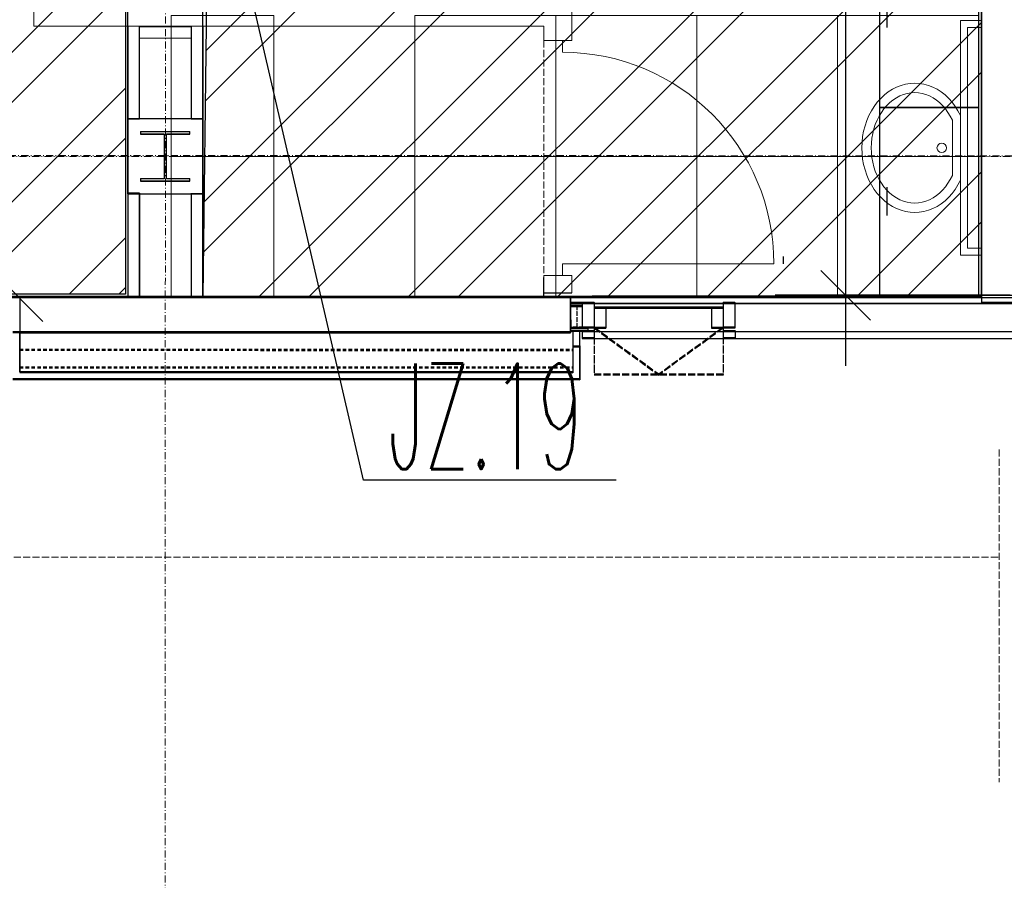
# Model space of a CAD drawing. Header units: millimetres. Extents: x -8642 to 28269, y -6609 to 3701.
# Tile 76 of 256: x 2425 to 2844, y -5572 to -5205. Entities that reach past the tile are written whole.
import ezdxf

# ---------------------------------------------------------------- set-up
doc = ezdxf.new("R2010")
doc.units = ezdxf.units.MM
doc.header["$LTSCALE"] = 1000
doc.header["$MEASUREMENT"] = 0
for name, pattern in [('ArchiTECH.PC 1. Line Type', [0.004, 0.003, -0.001]), ('ArchiTECH.PC 2. Line Type', [0.0025, 0.0015, -0.001]), ('ArchiTECH.PC 5. Line Type', [0.0053, 0.003, -0.001, 0.0003, -0.001]), ('ArchiTECH.PC Solid Line Type', [0]), ('rzut 1 pietra$0$ArchiTECH.PC 1. Line Type', [0.004, 0.003, -0.001]), ('rzut 1 pietra$0$ArchiTECH.PC 2. Line Type', [0.0025, 0.0015, -0.001]), ('rzut 1 pietra$0$ArchiTECH.PC 5. Line Type', [0.0053, 0.003, -0.001, 0.0003, -0.001]), ('rzut 1 pietra$0$ArchiTECH.PC Solid Line Type', [0]), ('SUFIT_1 PIETRO$0$ArchiTECH.PC 1. Line Type', [0.004, 0.003, -0.001]), ('SUFIT_1 PIETRO$0$ArchiTECH.PC 2. Line Type', [0.0025, 0.0015, -0.001]), ('SUFIT_1 PIETRO$0$ArchiTECH.PC Solid Line Type', [0])]:
    doc.linetypes.add(name, pattern=pattern)
doc.layers.add('_Numer_jednostki', color=11, linetype='Continuous', lineweight=30)
doc.layers.add('IS_ARCH', color=254, linetype='Continuous', lineweight=18)
for name, color, linetype in [('Kalka1', 254, 'Continuous'), ('Kalka102', 254, 'Continuous'), ('Kalka14', 254, 'Continuous'), ('Kalka2', 254, 'Continuous'), ('Kalka6', 254, 'Continuous'), ('Kalka79', 254, 'Continuous'), ('Nowe posadzki', 254, 'Continuous'), ('SUFIT_1 PIETRO$0$INWENTARYZACJA', 254, 'Continuous'), ('SUFIT_1 PIETRO$0$Kalka 1', 254, 'Continuous'), ('wymiary', 7, 'Continuous')]:
    doc.layers.add(name, color=color, linetype=linetype)
doc.styles.add('romans1', font='simplex.shx', dxfattribs={"width": 0.8})

msp = doc.modelspace()

# ---------------------------------------------------------------- linework, layer by layer
at = {"layer": '_Numer_jednostki'}
msp.add_lwpolyline([(2679.18, -5401.33), (2571.62, -5401.33), (2513.74, -5150.8)], dxfattribs=at)
at = {"layer": 'IS_ARCH', "linetype": 'rzut 1 pietra$0$ArchiTECH.PC 5. Line Type'}
for p, q in [((2487.47, -3083.97), (2487.16, -6166.26)), ((-3569.09, -5262.89), (7882.41, -5264.04))]:
    msp.add_line(p, q, dxfattribs=at)
at = {"layer": 'IS_ARCH', "linetype": 'rzut 1 pietra$0$ArchiTECH.PC Solid Line Type'}
for p, q in [((2833.46, -5091.11), (2833.46, -5322.58)), ((2834.77, -5091.11), (2834.75, -5325.64)), ((2660.33, -5214.19), (2660.33, -5191.38)), ((2431.27, -5196.11), (2431.27, -5208.11)), ((2825.75, -5205.64), (2825.75, -5305.64)), ((2834.76, -5205.64), (2825.75, -5205.64)), ((2834.76, -5208.64), (2834.76, -5205.64)), ((2431.27, -5208.11), (2648.33, -5208.11)), ((2503.18, -5208.11), (2471.18, -5208.11)), ((2471.18, -5208.11), (2471.18, -5247.42)), ((2471.27, -5208.11), (2471.25, -5323.1)), ((2503.18, -5247.42), (2503.18, -5208.11)), ((2503.25, -5208.11), (2503.25, -5323.11)), ((2648.33, -5208.11), (2648.33, -5214.19)), ((2828.75, -5302.64), (2828.75, -5208.64)), ((2828.75, -5208.64), (2834.76, -5208.64)), ((2476.18, -5213.11), (2498.18, -5213.11)), ((2476.18, -5247.42), (2476.18, -5213.11)), ((2498.18, -5213.11), (2498.18, -5247.42)), ((2656.33, -5214.19), (2648.33, -5214.19)), ((2660.33, -5214.19), (2656.33, -5214.19)), ((2656.33, -5214.19), (2656.33, -5219.19)), ((2796.75, -5234.95), (2795.01, -5236.06)), ((2798.56, -5234.03), (2796.75, -5234.95)), ((2800.44, -5233.31), (2798.56, -5234.03)), ((2802.35, -5232.79), (2800.44, -5233.31)), ((2804.3, -5232.48), (2802.35, -5232.79)), ((2806.26, -5232.37), (2804.3, -5232.48)), ((2808.22, -5232.48), (2806.26, -5232.37)), ((2810.17, -5232.79), (2808.22, -5232.48)), ((2812.08, -5233.31), (2810.17, -5232.79)), ((2813.96, -5234.03), (2812.08, -5233.31)), ((2815.77, -5234.95), (2813.96, -5234.03)), ((2817.51, -5236.06), (2815.77, -5234.95)), ((2791.8, -5238.81), (2790.35, -5240.43)), ((2793.35, -5237.35), (2791.8, -5238.81)), ((2795.01, -5236.06), (2793.35, -5237.35)), ((2798.44, -5238.57), (2797.01, -5239.52)), ((2799.93, -5237.79), (2798.44, -5238.57)), ((2801.47, -5237.17), (2799.93, -5237.79)), ((2803.05, -5236.73), (2801.47, -5237.17)), ((2804.65, -5236.46), (2803.05, -5236.73)), ((2806.26, -5236.37), (2804.65, -5236.46)), ((2807.87, -5236.46), (2806.26, -5236.37)), ((2809.47, -5236.73), (2807.87, -5236.46)), ((2811.05, -5237.17), (2809.47, -5236.73)), ((2812.59, -5237.79), (2811.05, -5237.17)), ((2814.08, -5238.57), (2812.59, -5237.79)), ((2815.51, -5239.52), (2814.08, -5238.57)), ((2819.17, -5237.35), (2817.51, -5236.06)), ((2820.72, -5238.81), (2819.17, -5237.35)), ((2822.17, -5240.43), (2820.72, -5238.81)), ((2789.02, -5242.2), (2787.83, -5244.1)), ((2790.35, -5240.43), (2789.02, -5242.2)), ((2793.18, -5243.26), (2792.09, -5244.77)), ((2794.37, -5241.87), (2793.18, -5243.26)), ((2795.65, -5240.62), (2794.37, -5241.87)), ((2797.01, -5239.52), (2795.65, -5240.62)), ((2816.87, -5240.62), (2815.51, -5239.52)), ((2818.15, -5241.87), (2816.87, -5240.62)), ((2819.34, -5243.26), (2818.15, -5241.87)), ((2820.43, -5244.77), (2819.34, -5243.26)), ((2823.5, -5242.2), (2822.17, -5240.43)), ((2824.69, -5244.1), (2823.5, -5242.2)), ((2471.18, -5247.42), (2476.18, -5247.42)), ((2503.18, -5247.42), (2471.18, -5247.42)), ((2471.18, -5247.42), (2471.18, -5279.42)), ((2498.18, -5247.42), (2503.18, -5247.42)), ((2503.18, -5279.42), (2503.18, -5247.42)), ((2503.18, -5247.42), (2503.18, -5247.42)), ((2786.77, -5246.12), (2785.87, -5248.25)), ((2787.83, -5244.1), (2786.77, -5246.12)), ((2791.11, -5246.39), (2790.24, -5248.12)), ((2792.09, -5244.77), (2791.11, -5246.39)), ((2821.41, -5246.39), (2820.43, -5244.77)), ((2822.28, -5248.12), (2821.41, -5246.39)), ((2825.75, -5246.12), (2824.69, -5244.1)), ((2825.75, -5273.62), (2825.75, -5246.12)), ((2825.75, -5246.12), (2825.75, -5246.12)), ((2785.12, -5250.47), (2784.53, -5252.76)), ((2785.87, -5248.25), (2785.12, -5250.47)), ((2788.88, -5251.84), (2788.39, -5253.79)), ((2789.49, -5249.94), (2788.88, -5251.84)), ((2790.24, -5248.12), (2789.49, -5249.94)), ((2822.28, -5271.62), (2822.28, -5248.12)), ((2822.28, -5248.12), (2822.28, -5248.12)), ((2476.68, -5252.92), (2497.68, -5252.92)), ((2476.68, -5253.92), (2476.68, -5252.92)), ((2476.68, -5252.92), (2476.68, -5252.92)), ((2476.68, -5252.92), (2497.68, -5252.92)), ((2476.68, -5253.92), (2476.68, -5252.92)), ((2486.68, -5253.92), (2476.68, -5253.92)), ((2486.68, -5253.92), (2476.68, -5253.92)), ((2486.68, -5272.92), (2486.68, -5253.92)), ((2486.68, -5272.92), (2486.68, -5253.92)), ((2497.68, -5253.92), (2487.68, -5253.92)), ((2487.68, -5253.92), (2487.68, -5272.92)), ((2497.68, -5253.92), (2487.68, -5253.92)), ((2487.68, -5253.92), (2487.68, -5272.92)), ((2497.68, -5252.92), (2497.68, -5253.92)), ((2497.68, -5252.92), (2497.68, -5253.92)), ((2784.1, -5255.1), (2783.85, -5257.48)), ((2784.53, -5252.76), (2784.1, -5255.1)), ((2788.04, -5255.79), (2787.83, -5257.82)), ((2788.39, -5253.79), (2788.04, -5255.79)), ((2783.85, -5257.48), (2783.76, -5259.87)), ((2783.76, -5259.87), (2783.85, -5262.27)), ((2787.83, -5257.82), (2787.76, -5259.87)), ((2787.76, -5259.87), (2787.83, -5261.92)), ((2783.85, -5262.27), (2784.1, -5264.65)), ((2784.1, -5264.65), (2784.53, -5266.99)), ((2787.83, -5261.92), (2788.04, -5263.95)), ((2788.04, -5263.95), (2788.39, -5265.96)), ((2784.53, -5266.99), (2785.12, -5269.28)), ((2788.39, -5265.96), (2788.88, -5267.91)), ((2788.88, -5267.91), (2789.49, -5269.8)), ((2476.68, -5273.92), (2476.68, -5272.92)), ((2476.68, -5272.92), (2486.68, -5272.92)), ((2476.68, -5273.92), (2476.68, -5272.92)), ((2476.68, -5272.92), (2486.68, -5272.92)), ((2487.68, -5272.92), (2497.68, -5272.92)), ((2487.68, -5272.92), (2497.68, -5272.92)), ((2497.68, -5272.92), (2497.68, -5273.92)), ((2497.68, -5272.92), (2497.68, -5273.92)), ((2785.12, -5269.28), (2785.87, -5271.49)), ((2785.87, -5271.49), (2786.77, -5273.62)), ((2789.49, -5269.8), (2790.24, -5271.62)), ((2790.24, -5271.62), (2791.11, -5273.35)), ((2821.41, -5273.35), (2822.28, -5271.62)), ((2497.68, -5273.92), (2476.68, -5273.92)), ((2497.68, -5273.92), (2476.68, -5273.92)), ((2786.77, -5273.62), (2787.83, -5275.65)), ((2787.83, -5275.65), (2789.02, -5277.55)), ((2791.11, -5273.35), (2792.09, -5274.98)), ((2792.09, -5274.98), (2793.18, -5276.49)), ((2793.18, -5276.49), (2794.37, -5277.87)), ((2818.15, -5277.87), (2819.34, -5276.49)), ((2819.34, -5276.49), (2820.43, -5274.98)), ((2820.43, -5274.98), (2821.41, -5273.35)), ((2823.5, -5277.55), (2824.69, -5275.65)), ((2824.69, -5275.65), (2825.75, -5273.62)), ((2471.18, -5279.42), (2503.18, -5279.42)), ((2476.25, -5279.11), (2471.25, -5279.11)), ((2471.25, -5279.11), (2471.25, -5323.1)), ((2471.25, -5279.11), (2471.25, -5323.11)), ((2471.25, -5279.51), (2471.25, -5323.51)), ((2476.25, -5323.1), (2476.25, -5279.11)), ((2476.25, -5279.11), (2476.25, -5323.11)), ((2476.25, -5279.51), (2476.25, -5323.51)), ((2503.18, -5279.42), (2498.18, -5279.42)), ((2498.18, -5279.42), (2498.18, -5323.11)), ((2498.25, -5279.11), (2498.25, -5323.11)), ((2498.25, -5279.52), (2498.25, -5323.51)), ((2503.18, -5323.11), (2503.18, -5279.42)), ((2503.25, -5279.11), (2503.25, -5323.11)), ((2503.25, -5279.52), (2503.25, -5323.51)), ((2789.02, -5277.55), (2790.35, -5279.32)), ((2790.35, -5279.32), (2791.8, -5280.94)), ((2791.8, -5280.94), (2793.35, -5282.4)), ((2794.37, -5277.87), (2795.65, -5279.12)), ((2795.65, -5279.12), (2797.01, -5280.22)), ((2797.01, -5280.22), (2798.44, -5281.17)), ((2798.44, -5281.17), (2799.93, -5281.96)), ((2812.59, -5281.96), (2814.08, -5281.17)), ((2814.08, -5281.17), (2815.51, -5280.22)), ((2815.51, -5280.22), (2816.87, -5279.12)), ((2816.87, -5279.12), (2818.15, -5277.87)), ((2819.17, -5282.4), (2820.72, -5280.94)), ((2820.72, -5280.94), (2822.17, -5279.32)), ((2822.17, -5279.32), (2823.5, -5277.55)), ((2793.35, -5282.4), (2795.01, -5283.69)), ((2795.01, -5283.69), (2796.75, -5284.8)), ((2796.75, -5284.8), (2798.56, -5285.71)), ((2799.93, -5281.96), (2801.47, -5282.57)), ((2801.47, -5282.57), (2803.05, -5283.02)), ((2803.05, -5283.02), (2804.65, -5283.28)), ((2804.65, -5283.28), (2806.26, -5283.37)), ((2806.26, -5283.37), (2807.87, -5283.28)), ((2807.87, -5283.28), (2809.47, -5283.02)), ((2809.47, -5283.02), (2811.05, -5282.57)), ((2811.05, -5282.57), (2812.59, -5281.96)), ((2813.96, -5285.71), (2815.77, -5284.8)), ((2815.77, -5284.8), (2817.51, -5283.69)), ((2817.51, -5283.69), (2819.17, -5282.4)), ((2798.56, -5285.71), (2800.44, -5286.44)), ((2800.44, -5286.44), (2802.35, -5286.96)), ((2802.35, -5286.96), (2804.3, -5287.27)), ((2804.3, -5287.27), (2806.26, -5287.37)), ((2806.26, -5287.37), (2808.22, -5287.27)), ((2808.22, -5287.27), (2810.17, -5286.96)), ((2810.17, -5286.96), (2812.08, -5286.44)), ((2812.08, -5286.44), (2813.96, -5285.71)), ((2750.25, -5306.11), (2750.25, -5309.11)), ((2825.75, -5305.64), (2834.75, -5305.64)), ((2834.75, -5302.64), (2828.75, -5302.64)), ((2834.75, -5305.64), (2834.75, -5302.64)), ((2834.75, -5305.64), (2834.75, -5323.14)), ((2834.75, -5305.64), (2834.75, -5323.14)), ((2656.33, -5309.19), (2746.33, -5309.19)), ((2656.33, -5314.19), (2656.33, -5309.19)), ((2648.33, -5314.19), (2648.33, -5321.57)), ((2656.33, -5314.19), (2648.33, -5314.19)), ((2660.33, -5314.19), (2656.33, -5314.19)), ((2660.33, -5321.57), (2660.33, -5314.19)), ((2648.25, -5315.11), (2648.25, -5323.11)), ((2326.75, -5323.09), (2471.25, -5323.1)), ((2425.26, -5323.1), (2425.26, -5338.1)), ((2425.26, -5323.1), (2659.75, -5323.13)), ((2471.25, -5323.1), (2476.25, -5323.1)), ((2498.18, -5323.11), (2503.18, -5323.11)), ((2648.25, -5323.11), (2503.25, -5323.11)), ((2648.25, -5323.12), (2660.25, -5323.12)), ((2648.33, -5321.57), (2660.33, -5321.57)), ((2659.75, -5323.13), (2659.74, -5338.13)), ((2660.25, -5323.12), (2834.75, -5323.14)), ((2833.46, -5322.58), (2849.76, -5322.58)), ((2425.26, -5323.5), (2659.75, -5323.53)), ((2425.26, -5323.5), (2425.26, -5338.5)), ((2659.75, -5323.53), (2659.74, -5338.53)), ((2659.75, -5325.63), (2659.75, -5326.88)), ((2659.75, -5325.63), (2664.75, -5325.63)), ((2659.75, -5326.03), (2664.75, -5326.03)), ((2659.75, -5326.03), (2659.75, -5327.28)), ((2659.75, -5326.88), (2664.75, -5326.88)), ((2659.75, -5327.28), (2664.75, -5327.28)), ((2664.75, -5325.63), (2664.75, -5326.88)), ((2664.75, -5325.63), (2664.75, -5336.16)), ((2669.75, -5325.63), (2664.75, -5325.63)), ((2669.75, -5326.03), (2664.75, -5326.03)), ((2664.75, -5326.03), (2664.75, -5336.56)), ((2664.75, -5326.03), (3921.06, -5326.15)), ((2664.75, -5326.03), (2664.75, -5327.28)), ((2669.75, -5325.63), (2669.75, -5336.16)), ((2669.75, -5326.03), (2669.75, -5336.56)), ((2729.75, -5325.63), (2724.75, -5325.64)), ((2724.75, -5325.64), (2724.75, -5336.17)), ((2729.75, -5326.03), (2724.75, -5326.04)), ((2724.75, -5326.04), (2724.75, -5336.57)), ((2729.75, -5325.63), (2729.75, -5336.17)), ((2729.75, -5326.03), (2729.75, -5336.57)), ((2834.75, -5325.64), (2849.75, -5325.64)), ((2669.77, -5327.63), (2669.75, -5336.16)), ((2669.77, -5328.03), (2669.75, -5336.56)), ((2669.77, -5327.63), (2724.77, -5327.63)), ((2669.77, -5327.63), (2674.77, -5327.63)), ((2669.77, -5328.03), (2674.77, -5328.03)), ((2669.77, -5328.03), (2724.77, -5328.03)), ((2674.77, -5327.63), (2674.75, -5336.16)), ((2674.77, -5328.03), (2674.75, -5336.56)), ((2719.77, -5327.63), (2719.75, -5336.16)), ((2719.77, -5328.03), (2719.75, -5336.57)), ((2719.77, -5327.63), (2724.77, -5327.63)), ((2719.77, -5328.03), (2724.77, -5328.03)), ((2724.77, -5327.63), (2724.75, -5336.16)), ((2724.77, -5328.03), (2724.75, -5336.57)), ((2659.84, -5333.04), (2659.85, -5336.28)), ((2659.84, -5333.44), (2659.85, -5336.68)), ((2425.26, -5338.1), (2422.26, -5338.1)), ((2425.26, -5338.1), (2422.26, -5338.1)), ((2425.26, -5338.5), (2422.26, -5338.5)), ((2425.26, -5355.1), (2425.26, -5338.1)), ((2425.26, -5338.1), (2659.74, -5338.13)), ((2425.26, -5338.1), (2425.26, -5355.1)), ((2425.26, -5338.5), (2425.26, -5355.5)), ((2425.26, -5338.5), (2659.74, -5338.53)), ((2667.14, -5336.31), (2659.74, -5336.32)), ((2659.74, -5336.32), (2659.75, -5337.6)), ((2667.14, -5336.71), (2659.74, -5336.72)), ((2659.74, -5336.72), (2659.75, -5338)), ((2667.15, -5337.59), (2659.75, -5337.6)), ((2667.15, -5337.99), (2659.75, -5338)), ((2667.14, -5336.26), (2659.85, -5336.28)), ((2667.14, -5336.66), (2659.85, -5336.68)), ((2663.77, -5337.64), (2660.77, -5337.64)), ((2660.77, -5337.64), (2660.77, -5355.1)), ((2663.77, -5358.1), (2663.77, -5337.64)), ((2664.74, -5338.04), (3921.07, -5338.16)), ((2669.75, -5336.16), (2664.75, -5336.16)), ((2669.75, -5336.56), (2664.75, -5336.56)), ((2664.76, -5337.64), (2664.76, -5340.63)), ((2669.76, -5337.64), (2664.76, -5337.64)), ((2669.76, -5338.04), (2664.76, -5338.04)), ((2664.76, -5338.04), (2664.76, -5341.03)), ((2667.14, -5336.31), (2667.15, -5337.59)), ((2667.14, -5336.71), (2667.15, -5337.99)), ((2669.75, -5336.16), (2674.75, -5336.16)), ((2669.75, -5336.56), (2674.75, -5336.56)), ((2669.76, -5337.64), (2669.76, -5340.63)), ((2669.76, -5338.04), (2669.76, -5341.03)), ((2719.75, -5336.16), (2724.75, -5336.16)), ((2719.75, -5336.57), (2724.75, -5336.57)), ((2729.75, -5336.17), (2724.75, -5336.17)), ((2729.75, -5336.57), (2724.75, -5336.57)), ((2729.76, -5337.64), (2724.76, -5337.65)), ((2724.76, -5337.65), (2724.76, -5340.64)), ((2729.76, -5338.04), (2724.76, -5338.05)), ((2724.76, -5338.05), (2724.76, -5341.04)), ((2729.76, -5337.64), (2729.76, -5340.63)), ((2729.76, -5338.04), (2729.76, -5341.04)), ((2660.77, -5344.13), (2663.77, -5344.13)), ((2660.77, -5344.13), (2660.77, -5355.13)), ((2663.77, -5344.13), (2663.77, -5358.13)), ((2664.74, -5341.03), (3921.07, -5341.15)), ((2669.76, -5340.63), (2664.76, -5340.63)), ((2669.76, -5341.03), (2664.76, -5341.03)), ((2729.76, -5340.63), (2724.76, -5340.64)), ((2729.76, -5341.04), (2724.76, -5341.04)), ((2660.77, -5344.53), (2660.77, -5355.53)), ((2660.77, -5344.53), (2663.77, -5344.53)), ((2663.77, -5344.53), (2663.77, -5358.53)), ((2660.77, -5355.1), (2425.26, -5355.1)), ((2425.26, -5355.1), (2660.77, -5355.13)), ((2425.26, -5355.5), (2660.77, -5355.53)), ((2422.26, -5358.1), (2663.77, -5358.1)), ((2422.26, -5358.1), (2663.77, -5358.13)), ((2422.26, -5358.5), (2663.77, -5358.53))]:
    msp.add_line(p, q, dxfattribs=at)
at = {"layer": 'IS_ARCH', "linetype": 'rzut 1 pietra$0$ArchiTECH.PC 1. Line Type'}
for p, q in [((2648.33, -5214.19), (2648.33, -5314.19)), ((-1515.75, -5323.12), (4330.89, -5323.69)), ((2669.75, -5336.16), (2697.29, -5356.14)), ((2669.75, -5336.16), (2669.77, -5356.16)), ((2669.75, -5336.56), (2669.77, -5356.56)), ((2669.75, -5336.56), (2697.29, -5356.54)), ((2724.75, -5336.17), (2697.29, -5356.14)), ((2724.75, -5336.57), (2697.29, -5356.54)), ((2724.75, -5336), (2724.77, -5356.12)), ((2724.75, -5336.4), (2724.77, -5356.52)), ((2724.77, -5356.12), (2669.77, -5356.16)), ((2724.77, -5356.52), (2669.77, -5356.56)), ((2842.26, -5388.33), (2842.26, -5530)), ((1010.73, -5434.17), (2842.26, -5434.17))]:
    msp.add_line(p, q, dxfattribs=at)
at = {"layer": 'IS_ARCH', "linetype": 'rzut 1 pietra$0$ArchiTECH.PC 2. Line Type'}
for p, q in [((2662.37, -5326.94), (2662.37, -5336.17)), ((2662.37, -5327.34), (2662.37, -5336.57)), ((2425.26, -5338.1), (2425.26, -5353.1)), ((2425.26, -5338.5), (2425.26, -5353.5)), ((2664.9, -5336.16), (2659.74, -5336.17)), ((2664.9, -5336.56), (2659.74, -5336.57)), ((2425.26, -5345.6), (2660.78, -5345.63)), ((2425.26, -5346), (2660.78, -5346.03)), ((2425.26, -5353.1), (2660.77, -5353.13)), ((2425.26, -5353.5), (2660.77, -5353.53))]:
    msp.add_line(p, q, dxfattribs=at)
at = {"layer": 'IS_ARCH'}
for points in [[(2489.76, -5203.52), (2533.46, -5203.52), (2533.46, -5263.52), (2489.76, -5263.52)], [(2593.46, -5203.52), (2653.46, -5203.52), (2653.46, -5263.52), (2593.46, -5263.52)], [(2653.46, -5203.52), (2713.46, -5203.52), (2713.46, -5263.52), (2653.46, -5263.52)], [(2713.46, -5203.52), (2773.46, -5203.52), (2773.46, -5263.52), (2713.46, -5263.52)], [(2773.46, -5203.52), (2833.46, -5203.52), (2833.46, -5263.52), (2773.46, -5263.52)], [(2489.76, -5263.52), (2533.46, -5263.52), (2533.46, -5323.52), (2489.76, -5323.52)], [(2533.46, -5263.52), (2593.46, -5263.52), (2593.46, -5323.52), (2533.46, -5323.52)], [(2593.46, -5263.52), (2653.46, -5263.52), (2653.46, -5323.52), (2593.46, -5323.52)], [(2653.46, -5263.52), (2713.46, -5263.52), (2713.46, -5323.52), (2653.46, -5323.52)], [(2713.46, -5263.52), (2773.46, -5263.52), (2773.46, -5323.52), (2713.46, -5323.52)], [(2773.46, -5263.52), (2833.46, -5263.52), (2833.46, -5323.52), (2773.46, -5323.52)]]:
    msp.add_lwpolyline(points, close=True, dxfattribs=at)
at = {"layer": 'IS_ARCH', "linetype": 'rzut 1 pietra$0$ArchiTECH.PC Solid Line Type'}
msp.add_circle((2817.75, -5259.87), 2, dxfattribs=at)
msp.add_arc((2656.33, -5309.19), 90, 0, 90, dxfattribs=at)
at = {"layer": 'Kalka1', "color": 252, "linetype": 'ArchiTECH.PC Solid Line Type', "true_color": 0x858585}
for p, q in [((2834.77, -5091.19), (2834.75, -5325.72)), ((2791.46, -5242.66), (2791.46, -5162.66)), ((2833.46, -5162.66), (2833.46, -5242.66)), ((2794.46, -5196.66), (2794.46, -5208.66)), ((2471.27, -5208.19), (2471.25, -5323.19)), ((2503.25, -5208.19), (2503.25, -5323.19)), ((2791.46, -5322.66), (2791.46, -5242.66)), ((2791.46, -5242.66), (2833.46, -5242.66)), ((2833.46, -5242.66), (2791.46, -5242.66)), ((2833.46, -5242.66), (2833.46, -5322.66)), ((2794.46, -5276.66), (2794.46, -5288.66)), ((2471.25, -5279.19), (2471.25, -5323.19)), ((2471.25, -5279.19), (2471.25, -5323.19)), ((2471.25, -5279.59), (2471.25, -5323.59)), ((2471.25, -5279.59), (2471.25, -5323.59)), ((2476.25, -5279.19), (2476.25, -5323.19)), ((2476.25, -5279.19), (2476.25, -5323.19)), ((2476.25, -5279.59), (2476.25, -5323.59)), ((2476.25, -5279.59), (2476.25, -5323.59)), ((2498.25, -5279.2), (2498.25, -5323.19)), ((2498.25, -5279.2), (2498.25, -5323.19)), ((2498.25, -5279.6), (2498.25, -5323.6)), ((2498.25, -5279.6), (2498.25, -5323.6)), ((2503.25, -5279.2), (2503.25, -5323.19)), ((2503.25, -5279.2), (2503.25, -5323.19)), ((2503.25, -5279.6), (2503.25, -5323.6)), ((2503.25, -5279.6), (2503.25, -5323.6)), ((2750.25, -5306.19), (2750.25, -5309.19)), ((2834.75, -5305.73), (2834.75, -5323.23)), ((2834.75, -5305.73), (2834.75, -5323.23)), ((2648.25, -5315.19), (2648.25, -5323.19)), ((2326.75, -5323.18), (2471.25, -5323.19)), ((2659.75, -5323.21), (2425.26, -5323.18)), ((2425.26, -5323.18), (2425.26, -5338.18)), ((2425.26, -5323.18), (2659.75, -5323.21)), ((2425.26, -5323.18), (2425.26, -5338.18)), ((2648.25, -5323.19), (2503.25, -5323.19)), ((2648.25, -5323.21), (2660.25, -5323.21)), ((2659.74, -5338.21), (2659.75, -5323.21)), ((2659.75, -5323.21), (2659.74, -5338.21)), ((2660.25, -5323.21), (2834.75, -5323.23)), ((2833.46, -5322.66), (2791.46, -5322.66)), ((2425.26, -5323.58), (2659.75, -5323.61)), ((2425.26, -5323.58), (2425.26, -5338.58)), ((2659.75, -5323.61), (2659.74, -5338.61)), ((2659.75, -5325.71), (2664.75, -5325.71)), ((2659.75, -5325.71), (2659.75, -5326.96)), ((2659.75, -5326.11), (2659.75, -5327.36)), ((2659.75, -5326.11), (2664.75, -5326.11)), ((2659.75, -5326.96), (2664.75, -5326.96)), ((2659.75, -5327.36), (2664.75, -5327.36)), ((2669.75, -5325.71), (2664.75, -5325.71)), ((2664.75, -5325.71), (2664.75, -5336.25)), ((2664.75, -5325.71), (2664.75, -5326.96)), ((2669.75, -5326.11), (2664.75, -5326.12)), ((2664.75, -5326.11), (2664.75, -5327.36)), ((2664.75, -5326.11), (3070.46, -5326.15)), ((2664.75, -5326.12), (2664.75, -5336.65)), ((2669.75, -5325.71), (2669.75, -5336.24)), ((2669.75, -5326.11), (2669.75, -5336.64)), ((2729.75, -5325.72), (2724.75, -5325.72)), ((2724.75, -5325.72), (2724.75, -5336.25)), ((2729.75, -5326.12), (2724.75, -5326.12)), ((2724.75, -5326.12), (2724.75, -5336.65)), ((2729.75, -5325.72), (2729.75, -5336.25)), ((2729.75, -5326.12), (2729.75, -5336.65)), ((2834.75, -5325.72), (2849.75, -5325.73)), ((2669.77, -5327.71), (2669.75, -5336.24)), ((2669.77, -5328.11), (2669.75, -5336.64)), ((2669.77, -5327.71), (2674.77, -5327.71)), ((2669.77, -5327.71), (2724.77, -5327.72)), ((2669.77, -5328.11), (2674.77, -5328.11)), ((2669.77, -5328.11), (2724.77, -5328.12)), ((2674.77, -5327.71), (2674.75, -5336.24)), ((2674.77, -5328.11), (2674.75, -5336.64)), ((2719.77, -5327.72), (2719.75, -5336.25)), ((2719.77, -5328.12), (2719.75, -5336.65)), ((2719.77, -5327.72), (2724.77, -5327.72)), ((2719.77, -5328.12), (2724.77, -5328.12)), ((2724.77, -5327.72), (2724.75, -5336.25)), ((2724.77, -5328.12), (2724.75, -5336.65)), ((2659.84, -5333.12), (2659.85, -5336.36)), ((2659.84, -5333.52), (2659.85, -5336.76)), ((2425.26, -5338.18), (2422.26, -5338.18)), ((2425.26, -5338.58), (2422.26, -5338.58)), ((2425.26, -5338.18), (2659.74, -5338.21)), ((2425.26, -5338.18), (2425.26, -5338.18)), ((2425.26, -5338.18), (2425.26, -5355.18)), ((2425.26, -5338.18), (2659.74, -5338.21)), ((2425.26, -5338.58), (2425.26, -5355.58)), ((2425.26, -5338.58), (2659.74, -5338.61)), ((2667.14, -5336.39), (2659.74, -5336.41)), ((2659.74, -5336.41), (2659.75, -5337.68)), ((2667.14, -5336.79), (2659.74, -5336.81)), ((2659.74, -5336.81), (2659.75, -5338.08)), ((2667.15, -5337.68), (2659.75, -5337.68)), ((2667.15, -5338.08), (2659.75, -5338.08)), ((2667.14, -5336.35), (2659.85, -5336.36)), ((2667.14, -5336.75), (2659.85, -5336.76)), ((2664.74, -5338.12), (3070.46, -5338.16)), ((2669.75, -5336.24), (2664.75, -5336.25)), ((2669.75, -5336.64), (2664.75, -5336.65)), ((2669.76, -5337.72), (2664.76, -5337.72)), ((2664.76, -5337.72), (2664.76, -5340.72)), ((2669.76, -5338.12), (2664.76, -5338.12)), ((2664.76, -5338.12), (2664.76, -5341.12)), ((2667.14, -5336.39), (2667.15, -5337.68)), ((2667.14, -5336.79), (2667.15, -5338.08)), ((2669.75, -5336.24), (2674.75, -5336.24)), ((2669.75, -5336.64), (2674.75, -5336.64)), ((2669.76, -5337.72), (2669.76, -5340.71)), ((2669.76, -5338.12), (2669.76, -5341.11)), ((2719.75, -5336.25), (2724.75, -5336.25)), ((2719.75, -5336.65), (2724.75, -5336.65)), ((2729.75, -5336.25), (2724.75, -5336.25)), ((2729.75, -5336.65), (2724.75, -5336.65)), ((2729.76, -5337.73), (2724.76, -5337.73)), ((2724.76, -5337.73), (2724.76, -5340.72)), ((2729.76, -5338.13), (2724.76, -5338.13)), ((2724.76, -5338.13), (2724.76, -5341.12)), ((2729.76, -5337.73), (2729.76, -5340.72)), ((2729.76, -5338.13), (2729.76, -5341.12)), ((2660.77, -5344.21), (2660.77, -5355.21)), ((2660.77, -5344.21), (2663.77, -5344.21)), ((2663.77, -5344.21), (2663.77, -5358.21)), ((2664.74, -5341.11), (3070.46, -5341.15)), ((2669.76, -5340.71), (2664.76, -5340.72)), ((2669.76, -5341.11), (2664.76, -5341.12)), ((2729.76, -5340.72), (2724.76, -5340.72)), ((2729.76, -5341.12), (2724.76, -5341.12)), ((2660.77, -5344.61), (2660.77, -5355.61)), ((2660.77, -5344.61), (2663.77, -5344.61)), ((2663.77, -5344.61), (2663.77, -5358.61)), ((2425.26, -5355.18), (2660.77, -5355.21)), ((2425.26, -5355.58), (2660.77, -5355.61)), ((2422.26, -5358.18), (2663.77, -5358.21)), ((2422.26, -5358.58), (2663.77, -5358.61))]:
    msp.add_line(p, q, dxfattribs=at)
at = {"layer": 'Kalka1', "color": 252, "linetype": 'ArchiTECH.PC 1. Line Type', "true_color": 0x858585}
for p, q in [((629.62, -5323.41), (3070.46, -5323.65)), ((2669.75, -5336.24), (2669.77, -5356.24)), ((2669.75, -5336.24), (2697.29, -5356.22)), ((2669.75, -5336.64), (2669.77, -5356.64)), ((2669.75, -5336.64), (2697.29, -5356.62)), ((2724.75, -5336.25), (2697.29, -5356.22)), ((2724.75, -5336.65), (2697.29, -5356.62)), ((2724.75, -5336.08), (2724.77, -5356.2)), ((2724.75, -5336.48), (2724.77, -5356.6)), ((2724.77, -5356.2), (2669.77, -5356.24)), ((2724.77, -5356.6), (2669.77, -5356.64))]:
    msp.add_line(p, q, dxfattribs=at)
at = {"layer": 'Kalka1', "color": 252, "linetype": 'ArchiTECH.PC 2. Line Type', "true_color": 0x858585}
for p, q in [((2662.37, -5327.02), (2662.37, -5336.26)), ((2662.37, -5327.42), (2662.37, -5336.66)), ((2425.26, -5338.18), (2425.26, -5353.18)), ((2425.26, -5338.58), (2425.26, -5353.58)), ((2664.9, -5336.24), (2659.74, -5336.25)), ((2664.9, -5336.64), (2659.74, -5336.65)), ((2425.26, -5345.68), (2660.78, -5345.71)), ((2425.26, -5346.08), (2660.78, -5346.11)), ((2425.26, -5353.18), (2660.77, -5353.21)), ((2425.26, -5353.58), (2660.77, -5353.61))]:
    msp.add_line(p, q, dxfattribs=at)
at = {"layer": 'Kalka102', "color": 252, "linetype": 'ArchiTECH.PC Solid Line Type', "true_color": 0x858585}
for p, q in [((2455.03, -5186.12), (2327.75, -5313.4)), ((2470.25, -5186.12), (2470.25, -5322.19)), ((2470.25, -5192.11), (2340.17, -5322.19)), ((2470.25, -5234.53), (2382.6, -5322.19)), ((2470.25, -5255.75), (2403.81, -5322.19)), ((2470.25, -5298.17), (2446.24, -5322.19)), ((2470.25, -5322.19), (2327.75, -5322.19)), ((2470.25, -5319.39), (2467.45, -5322.19))]:
    msp.add_line(p, q, dxfattribs=at)
at = {"layer": 'Kalka14', "color": 252, "linetype": 'ArchiTECH.PC Solid Line Type', "true_color": 0x858585}
for p, q in [((2503.18, -5247.51), (2471.18, -5247.51)), ((2471.18, -5247.51), (2471.18, -5279.51)), ((2503.18, -5247.51), (2471.18, -5247.51)), ((2471.18, -5247.51), (2471.18, -5279.51)), ((2503.18, -5279.51), (2503.18, -5247.51)), ((2503.18, -5279.51), (2503.18, -5247.51)), ((2497.68, -5253.01), (2476.68, -5253.01)), ((2476.68, -5253.01), (2476.68, -5254.01)), ((2497.68, -5253.01), (2476.68, -5253.01)), ((2476.68, -5253.01), (2476.68, -5254.01)), ((2476.68, -5254.01), (2486.68, -5254.01)), ((2476.68, -5254.01), (2486.68, -5254.01)), ((2486.68, -5254.01), (2486.68, -5273.01)), ((2486.68, -5254.01), (2486.68, -5273.01)), ((2487.68, -5273.01), (2487.68, -5254.01)), ((2487.68, -5254.01), (2497.68, -5254.01)), ((2487.68, -5273.01), (2487.68, -5254.01)), ((2487.68, -5254.01), (2497.68, -5254.01)), ((2497.68, -5254.01), (2497.68, -5253.01)), ((2497.68, -5254.01), (2497.68, -5253.01)), ((2486.68, -5273.01), (2476.68, -5273.01)), ((2476.68, -5273.01), (2476.68, -5274.01)), ((2486.68, -5273.01), (2476.68, -5273.01)), ((2476.68, -5273.01), (2476.68, -5274.01)), ((2497.68, -5273.01), (2487.68, -5273.01)), ((2497.68, -5273.01), (2487.68, -5273.01)), ((2497.68, -5274.01), (2497.68, -5273.01)), ((2497.68, -5274.01), (2497.68, -5273.01)), ((2476.68, -5274.01), (2497.68, -5274.01)), ((2476.68, -5274.01), (2497.68, -5274.01)), ((2471.18, -5279.51), (2503.18, -5279.51)), ((2471.18, -5279.51), (2503.18, -5279.51))]:
    msp.add_line(p, q, dxfattribs=at)
at = {"layer": 'Kalka2', "color": 252, "linetype": 'ArchiTECH.PC 5. Line Type', "true_color": 0x858585}
msp.add_line((841.23, -5263.01), (3070.46, -5263.24), dxfattribs=at)
at = {"layer": 'Kalka6', "color": 252, "linetype": 'ArchiTECH.PC Solid Line Type', "true_color": 0x858585}
for p, q in [((2833.46, -4635.07), (2833.46, -5322.66)), ((2476.25, -5279.19), (2471.25, -5279.19)), ((2471.25, -5279.19), (2471.25, -5279.19)), ((2471.25, -5279.19), (2471.25, -5279.19)), ((2471.25, -5279.19), (2471.25, -5323.19)), ((2476.25, -5323.19), (2476.25, -5279.19)), ((2503.18, -5279.51), (2498.18, -5279.51)), ((2498.18, -5279.51), (2498.18, -5323.19)), ((2503.18, -5279.51), (2503.18, -5279.51)), ((2503.18, -5279.51), (2503.18, -5279.51)), ((2503.18, -5323.19), (2503.18, -5279.51)), ((2471.25, -5323.19), (2471.25, -5323.19)), ((2471.25, -5323.19), (2471.25, -5323.19)), ((2471.25, -5323.19), (2476.25, -5323.19)), ((2498.18, -5323.19), (2503.18, -5323.19)), ((2503.18, -5323.19), (2503.18, -5323.19)), ((2503.18, -5323.19), (2503.18, -5323.19)), ((2833.46, -5322.66), (2849.76, -5322.66)), ((2425.26, -5338.18), (2422.26, -5338.18)), ((2425.26, -5355.18), (2425.26, -5338.18)), ((2663.77, -5337.72), (2660.77, -5337.72)), ((2660.77, -5337.72), (2660.77, -5355.18)), ((2663.77, -5358.18), (2663.77, -5337.72)), ((2660.77, -5355.18), (2425.26, -5355.18)), ((2422.26, -5358.18), (2663.77, -5358.18))]:
    msp.add_line(p, q, dxfattribs=at)
at = {"layer": 'Kalka79', "color": 252, "linetype": 'ArchiTECH.PC Solid Line Type', "true_color": 0x858585}
for p, q in [((2471.18, -5196.19), (2471.18, -5247.51)), ((2503.18, -5247.51), (2503.18, -5196.19)), ((2476.18, -5247.51), (2476.18, -5208.19)), ((2476.18, -5208.19), (2498.18, -5208.19)), ((2498.18, -5208.19), (2498.18, -5247.51)), ((2471.18, -5247.51), (2476.18, -5247.51)), ((2498.18, -5247.51), (2503.18, -5247.51)), ((2476.25, -5279.19), (2471.25, -5279.19)), ((2471.25, -5279.19), (2471.25, -5279.19)), ((2471.25, -5279.19), (2471.25, -5279.19)), ((2471.25, -5279.19), (2471.25, -5323.19)), ((2476.25, -5323.19), (2476.25, -5279.19)), ((2503.18, -5279.51), (2498.18, -5279.51)), ((2498.18, -5279.51), (2498.18, -5323.19)), ((2503.18, -5279.51), (2503.18, -5279.51)), ((2503.18, -5279.51), (2503.18, -5279.51)), ((2503.18, -5323.19), (2503.18, -5279.51)), ((2471.25, -5323.19), (2471.25, -5323.19)), ((2471.25, -5323.19), (2471.25, -5323.19)), ((2471.25, -5323.19), (2476.25, -5323.19)), ((2498.18, -5323.19), (2503.18, -5323.19)), ((2503.18, -5323.19), (2503.18, -5323.19)), ((2503.18, -5323.19), (2503.18, -5323.19))]:
    msp.add_line(p, q, dxfattribs=at)
at = {"layer": 'Nowe posadzki', "color": 252, "linetype": 'ArchiTECH.PC Solid Line Type', "true_color": 0x858585}
for p, q in [((2503.42, -5304.47), (2728.69, -5079.19)), ((2503.68, -5282.99), (2707.48, -5079.19)), ((2504.22, -5240.03), (2665.05, -5079.19)), ((2504.49, -5218.55), (2643.84, -5079.19)), ((2527.16, -5323.15), (2771.12, -5079.19)), ((2548.41, -5323.12), (2792.33, -5079.19)), ((2590.9, -5323.05), (2834.76, -5079.19)), ((2834.76, -5322.66), (2834.76, -5079.19)), ((2612.15, -5323.02), (2834.76, -5100.41)), ((2654.64, -5322.95), (2834.76, -5142.83)), ((2675.89, -5322.92), (2834.76, -5164.05)), ((2504.76, -5196.19), (2503.18, -5323.19)), ((2718.38, -5322.85), (2834.76, -5206.47)), ((2739.63, -5322.82), (2834.76, -5227.69)), ((2782.12, -5322.75), (2834.76, -5270.11)), ((2803.37, -5322.71), (2834.76, -5291.33)), ((2503.18, -5323.19), (2834.76, -5322.66))]:
    msp.add_line(p, q, dxfattribs=at)
at = {"layer": 'SUFIT_1 PIETRO$0$INWENTARYZACJA', "linetype": 'SUFIT_1 PIETRO$0$ArchiTECH.PC Solid Line Type'}
for p, q in [((2834.76, -5091.19), (2834.76, -5322.66)), ((2471.25, -5323.19), (2476.25, -5323.19)), ((2498.18, -5323.19), (2503.18, -5323.19)), ((2648.33, -5321.65), (2660.33, -5321.65)), ((2834.76, -5322.66), (2851.06, -5322.66)), ((2425.26, -5338.18), (2422.26, -5338.18)), ((2425.26, -5355.18), (2425.26, -5338.18)), ((2663.77, -5337.72), (2660.77, -5337.72)), ((2660.77, -5337.72), (2660.77, -5355.18)), ((2663.77, -5358.18), (2663.77, -5337.72)), ((2660.77, -5355.18), (2425.26, -5355.18)), ((2422.26, -5358.18), (2663.77, -5358.18))]:
    msp.add_line(p, q, dxfattribs=at)
at = {"layer": 'SUFIT_1 PIETRO$0$Kalka 1', "linetype": 'SUFIT_1 PIETRO$0$ArchiTECH.PC Solid Line Type'}
for p, q in [((2834.77, -5091.19), (2834.75, -5325.72)), ((2834.75, -5305.73), (2834.75, -5323.23)), ((2834.75, -5305.73), (2834.75, -5323.23)), ((2326.75, -5323.18), (2471.25, -5323.19)), ((2659.75, -5323.21), (2425.26, -5323.18)), ((2425.26, -5323.18), (2425.26, -5338.18)), ((2425.26, -5323.18), (2659.75, -5323.21)), ((2425.26, -5323.18), (2425.26, -5338.18)), ((2648.25, -5323.19), (2503.25, -5323.19)), ((2648.25, -5323.21), (2660.25, -5323.21)), ((2659.74, -5338.21), (2659.75, -5323.21)), ((2659.75, -5323.21), (2659.74, -5338.21)), ((2660.25, -5323.21), (2834.75, -5323.23)), ((2425.26, -5323.58), (2425.26, -5338.58)), ((2425.26, -5323.58), (2659.75, -5323.61)), ((2659.75, -5323.61), (2659.74, -5338.61)), ((2659.75, -5325.71), (2664.75, -5325.71)), ((2659.75, -5325.71), (2659.75, -5326.96)), ((2659.75, -5326.11), (2659.75, -5327.36)), ((2659.75, -5326.11), (2664.75, -5326.11)), ((2659.75, -5326.96), (2664.75, -5326.96)), ((2659.75, -5327.36), (2664.75, -5327.36)), ((2669.75, -5325.71), (2664.75, -5325.71)), ((2664.75, -5325.71), (2664.75, -5336.25)), ((2664.75, -5325.71), (2664.75, -5326.96)), ((2664.75, -5326.11), (2664.75, -5327.36)), ((2664.75, -5326.11), (3921.06, -5326.23)), ((2669.75, -5326.11), (2664.75, -5326.12)), ((2664.75, -5326.12), (2664.75, -5336.65)), ((2669.75, -5325.71), (2669.75, -5336.24)), ((2669.75, -5326.11), (2669.75, -5336.64)), ((2729.75, -5325.72), (2724.75, -5325.72)), ((2724.75, -5325.72), (2724.75, -5336.25)), ((2724.75, -5326.12), (2724.75, -5336.65)), ((2729.75, -5326.12), (2724.75, -5326.12)), ((2729.75, -5325.72), (2729.75, -5336.25)), ((2729.75, -5326.12), (2729.75, -5336.65)), ((2834.75, -5325.72), (2849.75, -5325.73)), ((2669.77, -5327.71), (2669.75, -5336.24)), ((2669.77, -5328.11), (2669.75, -5336.64)), ((2669.77, -5327.71), (2674.77, -5327.71)), ((2669.77, -5327.71), (2724.77, -5327.72)), ((2669.77, -5328.11), (2724.77, -5328.12)), ((2669.77, -5328.11), (2674.77, -5328.11)), ((2674.77, -5327.71), (2674.75, -5336.24)), ((2674.77, -5328.11), (2674.75, -5336.64)), ((2719.77, -5327.72), (2719.75, -5336.25)), ((2719.77, -5328.12), (2719.75, -5336.65)), ((2719.77, -5327.72), (2724.77, -5327.72)), ((2719.77, -5328.12), (2724.77, -5328.12)), ((2724.77, -5327.72), (2724.75, -5336.25)), ((2724.77, -5328.12), (2724.75, -5336.65)), ((2659.84, -5333.12), (2659.85, -5336.36)), ((2659.84, -5333.52), (2659.85, -5336.76)), ((2425.26, -5338.18), (2422.26, -5338.18)), ((2425.26, -5338.58), (2422.26, -5338.58)), ((2425.26, -5338.18), (2659.74, -5338.21)), ((2425.26, -5338.18), (2425.26, -5338.18)), ((2425.26, -5338.18), (2425.26, -5355.18)), ((2425.26, -5338.18), (2659.74, -5338.21)), ((2425.26, -5338.58), (2659.74, -5338.61)), ((2425.26, -5338.58), (2425.26, -5355.58)), ((2667.14, -5336.39), (2659.74, -5336.41)), ((2659.74, -5336.41), (2659.75, -5337.68)), ((2667.14, -5336.79), (2659.74, -5336.81)), ((2659.74, -5336.81), (2659.75, -5338.08)), ((2667.15, -5337.68), (2659.75, -5337.68)), ((2667.15, -5338.08), (2659.75, -5338.08)), ((2667.14, -5336.35), (2659.85, -5336.36)), ((2667.14, -5336.75), (2659.85, -5336.76)), ((2664.74, -5338.12), (3921.07, -5338.24)), ((2669.75, -5336.24), (2664.75, -5336.25)), ((2669.75, -5336.64), (2664.75, -5336.65)), ((2669.76, -5337.72), (2664.76, -5337.72)), ((2664.76, -5337.72), (2664.76, -5340.72)), ((2664.76, -5338.12), (2664.76, -5341.12)), ((2669.76, -5338.12), (2664.76, -5338.12)), ((2667.14, -5336.39), (2667.15, -5337.68)), ((2667.14, -5336.79), (2667.15, -5338.08)), ((2669.75, -5336.24), (2674.75, -5336.24)), ((2669.75, -5336.64), (2674.75, -5336.64)), ((2669.76, -5337.72), (2669.76, -5340.71)), ((2669.76, -5338.12), (2669.76, -5341.11)), ((2719.75, -5336.25), (2724.75, -5336.25)), ((2719.75, -5336.65), (2724.75, -5336.65)), ((2729.75, -5336.25), (2724.75, -5336.25)), ((2729.75, -5336.65), (2724.75, -5336.65)), ((2729.76, -5337.73), (2724.76, -5337.73)), ((2724.76, -5337.73), (2724.76, -5340.72)), ((2724.76, -5338.13), (2724.76, -5341.12)), ((2729.76, -5338.13), (2724.76, -5338.13)), ((2729.76, -5337.73), (2729.76, -5340.72)), ((2729.76, -5338.13), (2729.76, -5341.12)), ((2660.77, -5344.21), (2660.77, -5355.21)), ((2660.77, -5344.21), (2663.77, -5344.21)), ((2663.77, -5344.21), (2663.77, -5358.21)), ((2664.74, -5341.11), (3921.07, -5341.24)), ((2669.76, -5340.71), (2664.76, -5340.72)), ((2669.76, -5341.11), (2664.76, -5341.12)), ((2729.76, -5340.72), (2724.76, -5340.72)), ((2729.76, -5341.12), (2724.76, -5341.12)), ((2660.77, -5344.61), (2663.77, -5344.61)), ((2660.77, -5344.61), (2660.77, -5355.61)), ((2663.77, -5344.61), (2663.77, -5358.61)), ((2425.26, -5355.18), (2660.77, -5355.21)), ((2425.26, -5355.58), (2660.77, -5355.61)), ((2422.26, -5358.18), (2663.77, -5358.21)), ((2422.26, -5358.58), (2663.77, -5358.61))]:
    msp.add_line(p, q, dxfattribs=at)
at = {"layer": 'SUFIT_1 PIETRO$0$Kalka 1', "linetype": 'SUFIT_1 PIETRO$0$ArchiTECH.PC 1. Line Type'}
for p, q in [((-1515.75, -5323.2), (4330.89, -5323.78)), ((2669.75, -5336.24), (2669.77, -5356.24)), ((2669.75, -5336.24), (2697.29, -5356.22)), ((2669.75, -5336.64), (2697.29, -5356.62)), ((2669.75, -5336.64), (2669.77, -5356.64)), ((2724.75, -5336.25), (2697.29, -5356.22)), ((2724.75, -5336.65), (2697.29, -5356.62)), ((2724.75, -5336.08), (2724.77, -5356.2)), ((2724.75, -5336.48), (2724.77, -5356.6)), ((2724.77, -5356.2), (2669.77, -5356.24)), ((2724.77, -5356.6), (2669.77, -5356.64))]:
    msp.add_line(p, q, dxfattribs=at)
at = {"layer": 'SUFIT_1 PIETRO$0$Kalka 1', "linetype": 'SUFIT_1 PIETRO$0$ArchiTECH.PC 2. Line Type'}
for p, q in [((2662.37, -5327.02), (2662.37, -5336.26)), ((2662.37, -5327.42), (2662.37, -5336.66)), ((2425.26, -5338.18), (2425.26, -5353.18)), ((2425.26, -5338.58), (2425.26, -5353.58)), ((2664.9, -5336.24), (2659.74, -5336.25)), ((2664.9, -5336.64), (2659.74, -5336.65)), ((2425.26, -5345.68), (2660.78, -5345.71)), ((2425.26, -5346.08), (2660.78, -5346.11)), ((2425.26, -5353.18), (2660.77, -5353.21)), ((2425.26, -5353.58), (2660.77, -5353.61))]:
    msp.add_line(p, q, dxfattribs=at)
at = {"layer": 'wymiary', "color": 252, "linetype": 'ArchiTECH.PC Solid Line Type', "true_color": 0x858585}
for p, q in [((2776.91, -5352.66), (2776.91, -4647.07)), ((2413.89, -5312.58), (2435.11, -5333.79)), ((2766.3, -5312.06), (2787.51, -5333.27)), ((2494.5, -5323.19), (2394.5, -5323.19)), ((2846.91, -5322.66), (2746.91, -5322.66))]:
    msp.add_line(p, q, dxfattribs=at)

# ---------------------------------------------------------------- texts
at = {"layer": '_Numer_jednostki', "style": 'romans1', "width": 0.5}
msp.add_text('JZ.19', height=45, rotation=359.9189, dxfattribs=at).set_placement((2582.15, -5396.63))

doc.saveas('drawing.dxf')
